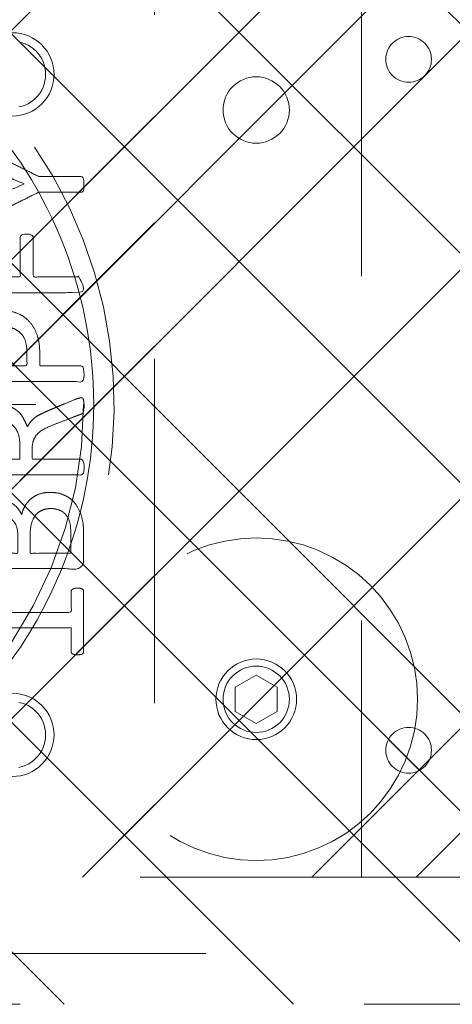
# Model space of a CAD drawing. Header units: inches. Extents: x -434 to -285, y -58 to 33.
# Tile 41 of 103: x -415.17 to -413.5, y 22.36 to 26.18. Entities that reach past the tile are written whole.
import ezdxf

# ---------------------------------------------------------------- set-up
doc = ezdxf.new("R2010")
doc.units = ezdxf.units.IN
doc.header["$LTSCALE"] = 32
doc.header["$MEASUREMENT"] = 0
doc.header["$PDMODE"] = 1
doc.header["$PDSIZE"] = -2
doc.linetypes.add('Dash Style-1', pattern=[0.083328, 0.041656, -0.041672])
for name, color, linetype, lineweight in [('Black', 7, 'Continuous', 18), ('DashLine', 7, 'Dash Style-1', 13), ('DashLineFill', 7, 'Dash Style-1', 13), ('Drawing', 7, 'Continuous', 18), ('Metal-Black', 7, 'Continuous', 18), ('Metal-DeskStructure', 7, 'Continuous', 13), ('None', 7, 'Continuous', 18), ('Plastic-BracketCover', 7, 'Continuous', 13), ('SolidLine', 7, 'Continuous', 15), ('Wood_1-H', 7, 'Continuous', 13)]:
    doc.layers.add(name, color=color, linetype=linetype, lineweight=lineweight)
pattern_1 = [(45, (0, 0), (-1.613, 1.9357), []), (45, (-1.0608, 1.0608), (-0.472346, 0.41676), [])]

# ---------------------------------------------------------------- blocks, each defined once
blk = doc.blocks.new('1BP8DW-Leveler (2D)')
at = {"layer": 'DashLine', "flags": 128}
for points in [[(0.625, 0), (0.622, -0.0613), (0.613, -0.1219), (0.5981, -0.1814), (0.5774, -0.2392), (0.5512, -0.2946), (0.5197, -0.3472), (0.4831, -0.3965), (0.4419, -0.4419), (0.3965, -0.4831), (0.3472, -0.5197), (0.2946, -0.5512), (0.2392, -0.5774), (0.1814, -0.5981), (0.1219, -0.613), (0.0613, -0.622), (0, -0.625), (-0.0613, -0.622), (-0.1219, -0.613), (-0.1814, -0.5981), (-0.2392, -0.5774), (-0.2946, -0.5512), (-0.3472, -0.5197), (-0.3965, -0.4831), (-0.4419, -0.4419), (-0.4831, -0.3965), (-0.5197, -0.3472), (-0.5512, -0.2946), (-0.5774, -0.2392), (-0.5981, -0.1814), (-0.613, -0.1219), (-0.622, -0.0613), (-0.625, 0), (-0.622, 0.0613), (-0.613, 0.1219), (-0.5981, 0.1814), (-0.5774, 0.2392), (-0.5512, 0.2946), (-0.5197, 0.3472), (-0.4831, 0.3965), (-0.4419, 0.4419), (-0.3965, 0.4831), (-0.3472, 0.5197), (-0.2946, 0.5512), (-0.2392, 0.5774), (-0.1814, 0.5981), (-0.1219, 0.613), (-0.0613, 0.622), (0, 0.625), (0.0613, 0.622), (0.1219, 0.613), (0.1814, 0.5981), (0.2392, 0.5774), (0.2946, 0.5512), (0.3472, 0.5197), (0.3965, 0.4831), (0.4419, 0.4419), (0.4831, 0.3965), (0.5197, 0.3472), (0.5512, 0.2946), (0.5774, 0.2392), (0.5981, 0.1814), (0.613, 0.1219), (0.622, 0.0613)], [(0, 0.1562), (0.0153, 0.1555), (0.0305, 0.1532), (0.0454, 0.1495), (0.0598, 0.1444), (0.0737, 0.1378), (0.0868, 0.1299), (0.0991, 0.1208), (0.1105, 0.1105), (0.1208, 0.0991), (0.1299, 0.0868), (0.1378, 0.0737), (0.1444, 0.0598), (0.1495, 0.0454), (0.1532, 0.0305), (0.1555, 0.0153), (0.1562, 0), (0.1555, -0.0153), (0.1532, -0.0305), (0.1495, -0.0454), (0.1444, -0.0598), (0.1378, -0.0737), (0.1299, -0.0868), (0.1208, -0.0991), (0.1105, -0.1105), (0.0991, -0.1208), (0.0868, -0.1299), (0.0737, -0.1378), (0.0598, -0.1444), (0.0454, -0.1495), (0.0305, -0.1532), (0.0153, -0.1555), (0, -0.1562), (-0.0153, -0.1555), (-0.0305, -0.1532), (-0.0454, -0.1495), (-0.0598, -0.1444), (-0.0737, -0.1378), (-0.0868, -0.1299), (-0.0991, -0.1208), (-0.1105, -0.1105), (-0.1208, -0.0991), (-0.1299, -0.0868), (-0.1378, -0.0737), (-0.1444, -0.0598), (-0.1495, -0.0454), (-0.1532, -0.0305), (-0.1555, -0.0153), (-0.1562, 0), (-0.1555, 0.0153), (-0.1532, 0.0305), (-0.1495, 0.0454), (-0.1444, 0.0598), (-0.1378, 0.0737), (-0.1299, 0.0868), (-0.1208, 0.0991), (-0.1105, 0.1105), (-0.0991, 0.1208), (-0.0868, 0.1299), (-0.0737, 0.1378), (-0.0598, 0.1444), (-0.0454, 0.1495), (-0.0305, 0.1532), (-0.0153, 0.1555)], [(0, 0.0937), (-0.0812, 0.0469), (-0.0812, -0.0469), (0, -0.0938), (0.0812, -0.0469), (0.0812, 0.0469)]]:
    blk.add_lwpolyline(points, close=True, dxfattribs=at)
blk = doc.blocks.new('1BRPFX-Ped_Plate (2D)')
at = {"layer": 'DashLineFill', "linetype": 'Continuous', "lineweight": 13}
h = blk.add_hatch(dxfattribs=at)
h.set_pattern_fill('Steel', color=253, style=0, pattern_type=2)
h.set_pattern_definition(pattern_1)
edge = h.paths.add_edge_path()
edge.add_arc((-4.1457, 1.7047), 0.126, 90, 180, ccw=False)
edge.add_line((-4.1457, 1.8307), (4.1457, 1.8307))
edge.add_arc((4.1457, 1.7047), 0.126, 0, 90, ccw=False)
edge.add_line((4.2717, 1.7047), (4.2717, -1.7047))
edge.add_arc((4.1457, -1.7047), 0.126, 270, 360, ccw=False)
edge.add_line((4.1457, -1.8307), (-4.1457, -1.8307))
edge.add_arc((-4.1457, -1.7047), 0.126, 180, 270, ccw=False)
edge.add_line((-4.2717, -1.7047), (-4.2717, 1.7047))
at = {"layer": 'DashLine'}
blk.add_line((2.6323, 1.8307), (2.6323, -1.8307), dxfattribs=at)
at = {"layer": 'DashLineFill', "flags": 128}
blk.add_lwpolyline([(-4.2717, 1.7047, -0.414214), (-4.1457, 1.8307), (4.1457, 1.8307, -0.414214), (4.2717, 1.7047), (4.2717, -1.7047, -0.414214), (4.1457, -1.8307), (-4.1457, -1.8307, -0.414214), (-4.2717, -1.7047)], format="xyb", close=True, dxfattribs=at)
at = {"layer": 'SolidLine', "flags": 128}
for points in [[(1.3046, 1.4056), (1.3168, 1.4025), (1.3287, 1.3982), (1.3401, 1.3929), (1.3509, 1.3864), (1.361, 1.3789), (1.3704, 1.3704), (1.3789, 1.361), (1.3864, 1.3509), (1.3929, 1.3401), (1.3982, 1.3287), (1.4025, 1.3168), (1.4056, 1.3046), (1.4074, 1.2921), (1.408, 1.2795), (1.4074, 1.2669), (1.4056, 1.2545), (1.4025, 1.2422), (1.3982, 1.2304), (1.3929, 1.219), (1.3864, 1.2081), (1.3789, 1.198), (1.3704, 1.1887), (1.361, 1.1802), (1.3509, 1.1727), (1.3401, 1.1662), (1.3287, 1.1608), (1.3168, 1.1566), (1.3046, 1.1535)], [(1.3046, -1.1535), (1.3168, -1.1566), (1.3287, -1.1608), (1.3401, -1.1662), (1.3509, -1.1727), (1.361, -1.1802), (1.3704, -1.1887), (1.3789, -1.198), (1.3864, -1.2081), (1.3929, -1.219), (1.3982, -1.2304), (1.4025, -1.2422), (1.4056, -1.2545), (1.4074, -1.2669), (1.408, -1.2795), (1.4074, -1.2921), (1.4056, -1.3046), (1.4025, -1.3168), (1.3982, -1.3287), (1.3929, -1.3401), (1.3864, -1.3509), (1.3789, -1.361), (1.3704, -1.3704), (1.361, -1.3789), (1.3509, -1.3864), (1.3401, -1.3929), (1.3287, -1.3982), (1.3168, -1.4025), (1.3046, -1.4056)]]:
    blk.add_lwpolyline(points, dxfattribs=at)
for points in [[(2.2244, 1.2703), (2.237, 1.2697), (2.2495, 1.2678), (2.2617, 1.2647), (2.2736, 1.2605), (2.285, 1.2551), (2.2958, 1.2486), (2.306, 1.2411), (2.3153, 1.2326), (2.3238, 1.2233), (2.3313, 1.2131), (2.3378, 1.2023), (2.3432, 1.1909), (2.3474, 1.179), (2.3505, 1.1668), (2.3523, 1.1543), (2.353, 1.1417), (2.3523, 1.1291), (2.3505, 1.1167), (2.3474, 1.1044), (2.3432, 1.0925), (2.3378, 1.0811), (2.3313, 1.0703), (2.3238, 1.0602), (2.3153, 1.0508), (2.306, 1.0424), (2.2958, 1.0349), (2.285, 1.0284), (2.2736, 1.023), (2.2617, 1.0187), (2.2495, 1.0157), (2.237, 1.0138), (2.2244, 1.0132), (2.2118, 1.0138), (2.1993, 1.0157), (2.1871, 1.0187), (2.1752, 1.023), (2.1638, 1.0284), (2.153, 1.0349), (2.1429, 1.0424), (2.1335, 1.0508), (2.125, 1.0602), (2.1175, 1.0703), (2.111, 1.0811), (2.1057, 1.0925), (2.1014, 1.1044), (2.0983, 1.1167), (2.0965, 1.1291), (2.0959, 1.1417), (2.0965, 1.1543), (2.0983, 1.1668), (2.1014, 1.179), (2.1057, 1.1909), (2.111, 1.2023), (2.1175, 1.2131), (2.125, 1.2233), (2.1335, 1.2326), (2.1429, 1.2411), (2.153, 1.2486), (2.1638, 1.2551), (2.1752, 1.2605), (2.1871, 1.2647), (2.1993, 1.2678), (2.2118, 1.2697)], [(2.2244, -1.0132), (2.237, -1.0138), (2.2495, -1.0157), (2.2617, -1.0187), (2.2736, -1.023), (2.285, -1.0284), (2.2958, -1.0349), (2.306, -1.0424), (2.3153, -1.0508), (2.3238, -1.0602), (2.3313, -1.0703), (2.3378, -1.0811), (2.3432, -1.0925), (2.3474, -1.1044), (2.3505, -1.1167), (2.3523, -1.1291), (2.353, -1.1417), (2.3523, -1.1543), (2.3505, -1.1668), (2.3474, -1.179), (2.3432, -1.1909), (2.3378, -1.2023), (2.3313, -1.2131), (2.3238, -1.2233), (2.3153, -1.2326), (2.306, -1.2411), (2.2958, -1.2486), (2.285, -1.2551), (2.2736, -1.2605), (2.2617, -1.2647), (2.2495, -1.2678), (2.237, -1.2697), (2.2244, -1.2703), (2.2118, -1.2697), (2.1993, -1.2678), (2.1871, -1.2647), (2.1752, -1.2605), (2.1638, -1.2551), (2.153, -1.2486), (2.1429, -1.2411), (2.1335, -1.2326), (2.125, -1.2233), (2.1175, -1.2131), (2.111, -1.2023), (2.1057, -1.1909), (2.1014, -1.179), (2.0983, -1.1668), (2.0965, -1.1543), (2.0959, -1.1417), (2.0965, -1.1291), (2.0983, -1.1167), (2.1014, -1.1044), (2.1057, -1.0925), (2.111, -1.0811), (2.1175, -1.0703), (2.125, -1.0602), (2.1335, -1.0508), (2.1429, -1.0424), (2.153, -1.0349), (2.1638, -1.0284), (2.1752, -1.023), (2.1871, -1.0187), (2.1993, -1.0157), (2.2118, -1.0138)]]:
    blk.add_lwpolyline(points, close=True, dxfattribs=at)
at = {"layer": 'Metal-Black', "color": 7}
blk.add_blockref('1BP8DW-Leveler (2D)', (2.2244, -1.1417), dxfattribs=at)
blk = doc.blocks.new('Group-1')
at = {"layer": 'Plastic-BracketCover', "color": 7}
for points, knots in [([(1.3816, 0.8841), (1.4638, 0.8841), (1.5496, 0.8841), (1.5533, 0.8804), (1.5551, 0.8731), (1.557, 0.862), (1.557, 0.8454), (1.5551, 0.8343), (1.5533, 0.8269), (1.5496, 0.8232), (1.4638, 0.8232), (1.3816, 0.8232), (1.2552, 0.7605), (1.1288, 0.6977), (1.1196, 0.694), (1.1122, 0.6922), (1.1067, 0.6959), (1.1048, 0.7107), (1.1048, 0.7328), (1.1067, 0.7457), (1.1085, 0.7531), (1.114, 0.7568), (1.1177, 0.7586), (1.1814, 0.7891), (1.2451, 0.8195), (1.2635, 0.8288), (1.3041, 0.8454), (1.3244, 0.8546), (1.3244, 0.8555), (1.3244, 0.8564), (1.2838, 0.8712), (1.2469, 0.8897), (1.1823, 0.9201), (1.1177, 0.9506), (1.114, 0.9524), (1.1085, 0.9561), (1.1067, 0.9635), (1.1048, 0.9746), (1.1048, 0.9967), (1.1076, 1.0161), (1.1214, 1.0133), (1.1288, 1.0096), (1.2552, 0.9469), (1.3816, 0.8841)], [0, 0, 0, 0.052467, 0.054825, 0.057183, 0.059541, 0.0619, 0.064847, 0.067795, 0.070742, 0.07369, 0.139274, 0.139274, 0.25198, 0.25198, 0.259917, 0.267854, 0.275791, 0.283727, 0.291664, 0.299601, 0.307538, 0.315474, 0.315474, 0.451211, 0.451211, 0.490894, 0.530578, 0.530578, 0.53222, 0.53222, 0.609102, 0.609102, 0.742141, 0.742141, 0.749829, 0.757517, 0.765205, 0.772893, 0.783657, 0.805184, 0.815947, 0.815947, 1, 1, 1]), ([(1.1325, 0.6701), (1.1399, 0.6701), (1.1491, 0.6682), (1.1546, 0.6646), (1.1583, 0.6609), (1.1583, 0.576), (1.1583, 0.4948), (1.234, 0.4948), (1.3097, 0.4948), (1.3097, 0.5723), (1.3097, 0.6516), (1.3134, 0.6553), (1.3189, 0.659), (1.3281, 0.6609), (1.341, 0.6609), (1.3503, 0.659), (1.3558, 0.6553), (1.3595, 0.6516), (1.3595, 0.5723), (1.3595, 0.4948), (1.4527, 0.4948), (1.5477, 0.4948), (1.5533, 0.4911), (1.5551, 0.4837), (1.557, 0.4726), (1.557, 0.456), (1.5551, 0.4449), (1.5533, 0.4376), (1.5477, 0.4339), (1.3383, 0.4339), (1.1177, 0.4339), (1.1067, 0.4486), (1.1067, 0.5566), (1.1067, 0.6609), (1.1104, 0.6646), (1.1159, 0.6682), (1.127, 0.6701), (1.1325, 0.6701)], [0, 0, 0, 0.005582, 0.011164, 0.016746, 0.022328, 0.14513, 0.14513, 0.259559, 0.259559, 0.376779, 0.37957, 0.382361, 0.385152, 0.387943, 0.390037, 0.39213, 0.394223, 0.396316, 0.484232, 0.484232, 0.589939, 0.592032, 0.594126, 0.596219, 0.598312, 0.599987, 0.601661, 0.603336, 0.605011, 0.7934, 0.805122, 0.816844, 0.976556, 0.982417, 0.988278, 0.994139, 1, 1, 1]), ([(1.2377, 0.3644), (1.2728, 0.3644), (1.3263, 0.3423), (1.3632, 0.3017), (1.3853, 0.2426), (1.3853, 0.1753), (1.3853, 0.1504), (1.4656, 0.1504), (1.5496, 0.1504), (1.5533, 0.1467), (1.5551, 0.1393), (1.557, 0.1282), (1.557, 0.1116), (1.5551, 0.1005), (1.5533, 0.0932), (1.5496, 0.0895), (1.3392, 0.0895), (1.1196, 0.0895), (1.1067, 0.1042), (1.1067, 0.1614), (1.1067, 0.2242), (1.1104, 0.25), (1.1177, 0.2869), (1.1399, 0.3238), (1.1713, 0.3515), (1.2137, 0.3644), (1.2377, 0.3644)], [0, 0, 0, 0.066268, 0.132535, 0.198803, 0.26507, 0.303966, 0.303966, 0.429297, 0.43506, 0.440822, 0.446584, 0.452347, 0.456957, 0.461567, 0.466177, 0.470786, 0.728938, 0.745073, 0.761208, 0.845107, 0.870922, 0.896738, 0.922553, 0.948369, 0.974184, 1, 1, 1]), ([(1.2432, 0.3017), (1.2155, 0.3017), (1.1786, 0.2814), (1.162, 0.2519), (1.1565, 0.2205), (1.1565, 0.1771), (1.1565, 0.1504), (1.246, 0.1504), (1.3355, 0.1504), (1.3355, 0.1771), (1.3355, 0.2297), (1.3226, 0.2666), (1.2968, 0.2906), (1.2635, 0.3017), (1.2432, 0.3017)], [0, 0, 0, 0.053098, 0.106195, 0.159293, 0.212391, 0.297937, 0.297937, 0.584068, 0.584068, 0.669615, 0.752211, 0.834807, 0.917404, 1, 1, 1]), ([(1.5459, 0.0265), (1.5496, 0.0265), (1.5533, 0.0246), (1.5551, 0.0172), (1.557, 0.0043), (1.557, -0.0141), (1.5551, -0.0252), (1.5533, -0.0326), (1.5477, -0.0363), (1.5422, -0.0381), (1.4896, -0.0584), (1.437, -0.0787), (1.4186, -0.0861), (1.389, -0.1009), (1.3669, -0.123), (1.3558, -0.1526), (1.3558, -0.1922), (1.3558, -0.2116), (1.4508, -0.2116), (1.5496, -0.2116), (1.5533, -0.2153), (1.5551, -0.2227), (1.557, -0.2338), (1.557, -0.2504), (1.5551, -0.2614), (1.5533, -0.2688), (1.5496, -0.2725), (1.3383, -0.2725), (1.1177, -0.2725), (1.1067, -0.2578), (1.1067, -0.2024), (1.1067, -0.1378), (1.1085, -0.1156), (1.1104, -0.1064), (1.114, -0.0806), (1.1343, -0.04), (1.1639, -0.0141), (1.2026, 0.0006), (1.2469, 0.0006), (1.2838, -0.0123), (1.3115, -0.0344), (1.33, -0.0677), (1.3374, -0.0861), (1.3429, -0.075), (1.3577, -0.0566), (1.378, -0.0418), (1.4056, -0.0289), (1.4222, -0.0215), (1.4711, -0.0012), (1.5201, 0.0191), (1.533, 0.0246), (1.544, 0.0265), (1.5459, 0.0265)], [0, 0, 0, 0.004018, 0.008035, 0.012053, 0.01607, 0.020088, 0.024105, 0.028123, 0.03214, 0.03214, 0.070951, 0.070951, 0.084634, 0.098317, 0.112001, 0.125684, 0.138745, 0.138745, 0.202807, 0.205295, 0.207782, 0.21027, 0.212758, 0.214748, 0.216739, 0.218729, 0.220719, 0.332671, 0.339637, 0.346603, 0.391882, 0.407555, 0.423229, 0.423229, 0.466696, 0.510164, 0.553631, 0.597099, 0.640566, 0.684033, 0.727501, 0.770968, 0.770968, 0.798042, 0.825115, 0.852188, 0.879262, 0.879262, 0.958132, 0.958132, 0.979066, 1, 1, 1]), ([(1.2322, -0.0621), (1.2045, -0.0621), (1.1694, -0.0861), (1.1602, -0.1138), (1.1583, -0.123), (1.1565, -0.1452), (1.1565, -0.1867), (1.1565, -0.2116), (1.2322, -0.2116), (1.3078, -0.2116), (1.3078, -0.183), (1.3078, -0.1304), (1.2968, -0.0972), (1.2746, -0.0732), (1.2469, -0.0621), (1.2322, -0.0621)], [0, 0, 0, 0.142515, 0.285031, 0.285031, 0.330993, 0.376955, 0.445899, 0.445899, 0.655281, 0.655281, 0.734439, 0.800829, 0.867219, 0.93361, 1, 1, 1]), ([(1.4259, -0.3399), (1.4481, -0.3399), (1.4831, -0.3509), (1.5127, -0.3694), (1.533, -0.3971), (1.5551, -0.4469), (1.5551, -0.5539), (1.5551, -0.6204), (1.544, -0.6351), (1.3309, -0.6351), (1.1177, -0.6351), (1.1067, -0.6204), (1.1067, -0.5622), (1.1067, -0.4709), (1.1233, -0.4192), (1.151, -0.386), (1.1934, -0.3676), (1.2359, -0.3676), (1.2654, -0.3749), (1.2894, -0.3897), (1.3097, -0.4137), (1.3152, -0.4266), (1.3189, -0.4082), (1.3374, -0.3768), (1.365, -0.3528), (1.4038, -0.3399), (1.4259, -0.3399)], [0, 0, 0, 0.031455, 0.06291, 0.094366, 0.125821, 0.188731, 0.266159, 0.275837, 0.285516, 0.435531, 0.44521, 0.454888, 0.521427, 0.574659, 0.627891, 0.681123, 0.734355, 0.762747, 0.791139, 0.819531, 0.847924, 0.847924, 0.885943, 0.923962, 0.961981, 1, 1, 1]), ([(1.4296, -0.4026), (1.4093, -0.4026), (1.3798, -0.4155), (1.3595, -0.4395), (1.3484, -0.4764), (1.3484, -0.5401), (1.3484, -0.5761), (1.4269, -0.5761), (1.5053, -0.5761), (1.5053, -0.5327), (1.5053, -0.4488), (1.4776, -0.4155), (1.4481, -0.4026), (1.4296, -0.4026)], [0, 0, 0, 0.079156, 0.158312, 0.237468, 0.316624, 0.419526, 0.419526, 0.643799, 0.643799, 0.767809, 0.883905, 0.941952, 1, 1, 1]), ([(1.2266, -0.4285), (1.21, -0.4285), (1.1842, -0.4377), (1.1657, -0.458), (1.1565, -0.4894), (1.1565, -0.5447), (1.1565, -0.5761), (1.2285, -0.5761), (1.3004, -0.5761), (1.3004, -0.5419), (1.3004, -0.4857), (1.2894, -0.4561), (1.2691, -0.4377), (1.2414, -0.4285), (1.2266, -0.4285)], [0, 0, 0, 0.074499, 0.148998, 0.223496, 0.297995, 0.395417, 0.395417, 0.61891, 0.61891, 0.724928, 0.793696, 0.862464, 0.931232, 1, 1, 1]), ([(1.5311, -0.711), (1.5385, -0.711), (1.5523, -0.7137), (1.5551, -0.7221), (1.5551, -0.8411), (1.5551, -0.9601), (1.5533, -0.9638), (1.5477, -0.9675), (1.5385, -0.9693), (1.5256, -0.9693), (1.5164, -0.9675), (1.5108, -0.9657), (1.5071, -0.9601), (1.5071, -0.9112), (1.5071, -0.8642), (1.3374, -0.8642), (1.1676, -0.8642), (1.1934, -0.9075), (1.2192, -0.9509), (1.2211, -0.9564), (1.2229, -0.9657), (1.2192, -0.9693), (1.2082, -0.9712), (1.1957, -0.9712), (1.186, -0.9712), (1.1805, -0.9693), (1.1768, -0.9657), (1.175, -0.962), (1.1417, -0.9103), (1.1085, -0.8586), (1.1067, -0.8568), (1.1067, -0.8531), (1.1048, -0.8475), (1.1048, -0.8305), (1.1048, -0.8125), (1.1085, -0.8069), (1.1122, -0.8051), (1.3106, -0.8051), (1.5071, -0.8051), (1.5071, -0.7645), (1.5071, -0.7202), (1.5108, -0.7165), (1.5164, -0.7128), (1.5256, -0.711), (1.5311, -0.711)], [0, 0, 0, 0.00261, 0.007831, 0.010441, 0.176195, 0.178805, 0.181415, 0.184026, 0.186636, 0.188594, 0.190551, 0.192509, 0.194467, 0.244389, 0.244389, 0.424498, 0.424498, 0.47805, 0.47805, 0.484241, 0.490432, 0.496622, 0.502813, 0.507071, 0.510941, 0.514811, 0.518682, 0.518682, 0.576295, 0.576295, 0.578743, 0.58119, 0.583638, 0.590247, 0.593184, 0.596122, 0.599059, 0.911881, 0.911881, 0.976501, 0.982376, 0.988251, 0.994125, 1, 1, 1])]:
    blk.add_open_spline(points, degree=2, knots=knots, dxfattribs=at)
blk = doc.blocks.new('1BRPFY-Leg_Plate (2D)')
at = {"layer": 'DashLineFill', "linetype": 'Continuous', "lineweight": 13}
h = blk.add_hatch(dxfattribs=at)
h.set_pattern_fill('Steel', color=253, style=0, pattern_type=2)
h.set_pattern_definition(pattern_1)
edge = h.paths.add_edge_path()
edge.add_arc((-1.7047, 1.7047), 0.126, 90, 180, ccw=False)
edge.add_line((-1.7047, 1.8307), (1.7047, 1.8307))
edge.add_arc((1.7047, 1.7047), 0.126, 0, 90, ccw=False)
edge.add_line((1.8307, 1.7047), (1.8307, -1.7047))
edge.add_arc((1.7047, -1.7047), 0.126, -90, 0, ccw=False)
edge.add_line((1.7047, -1.8307), (-1.7047, -1.8307))
edge.add_arc((-1.7047, -1.7047), 0.126, 180, 270, ccw=False)
edge.add_line((-1.8307, -1.7047), (-1.8307, 1.7047))
at = {"layer": 'DashLineFill', "flags": 128}
blk.add_lwpolyline([(-1.8307, 1.7047, -0.414214), (-1.7047, 1.8307), (1.7047, 1.8307, -0.414214), (1.8307, 1.7047), (1.8307, -1.7047, -0.414214), (1.7047, -1.8307), (-1.7047, -1.8307, -0.414214), (-1.8307, -1.7047)], format="xyb", close=True, dxfattribs=at)
at = {"layer": 'SolidLine', "flags": 128}
for points in [[(-1.2795, 1.4409), (-1.2637, 1.4402), (-1.248, 1.4378), (-1.2327, 1.434), (-1.2178, 1.4287), (-1.2034, 1.4219), (-1.1898, 1.4137), (-1.1771, 1.4043), (-1.1654, 1.3937), (-1.1548, 1.3819), (-1.1453, 1.3692), (-1.1372, 1.3556), (-1.1304, 1.3413), (-1.1251, 1.3264), (-1.1212, 1.311), (-1.1189, 1.2953), (-1.1181, 1.2795), (-1.1189, 1.2637), (-1.1212, 1.248), (-1.1251, 1.2327), (-1.1304, 1.2178), (-1.1372, 1.2034), (-1.1453, 1.1898), (-1.1548, 1.1771), (-1.1654, 1.1654), (-1.1771, 1.1548), (-1.1898, 1.1453), (-1.2034, 1.1372), (-1.2178, 1.1304), (-1.2327, 1.1251), (-1.248, 1.1212), (-1.2637, 1.1189), (-1.2795, 1.1181), (-1.2953, 1.1189), (-1.311, 1.1212), (-1.3264, 1.1251), (-1.3413, 1.1304), (-1.3556, 1.1372), (-1.3692, 1.1453), (-1.3819, 1.1548), (-1.3937, 1.1654), (-1.4043, 1.1771), (-1.4137, 1.1898), (-1.4219, 1.2034), (-1.4287, 1.2178), (-1.434, 1.2327), (-1.4378, 1.248), (-1.4402, 1.2637), (-1.4409, 1.2795), (-1.4402, 1.2953), (-1.4378, 1.311), (-1.434, 1.3264), (-1.4287, 1.3413), (-1.4219, 1.3556), (-1.4137, 1.3692), (-1.4043, 1.3819), (-1.3937, 1.3937), (-1.3819, 1.4043), (-1.3692, 1.4137), (-1.3556, 1.4219), (-1.3413, 1.4287), (-1.3264, 1.434), (-1.311, 1.4378), (-1.2953, 1.4402)], [(1.2795, 1.4409), (1.2953, 1.4402), (1.311, 1.4378), (1.3264, 1.434), (1.3413, 1.4287), (1.3556, 1.4219), (1.3692, 1.4137), (1.3819, 1.4043), (1.3937, 1.3937), (1.4043, 1.3819), (1.4137, 1.3692), (1.4219, 1.3556), (1.4287, 1.3413), (1.434, 1.3264), (1.4378, 1.311), (1.4402, 1.2953), (1.4409, 1.2795), (1.4402, 1.2637), (1.4378, 1.248), (1.434, 1.2327), (1.4287, 1.2178), (1.4219, 1.2034), (1.4137, 1.1898), (1.4043, 1.1771), (1.3937, 1.1654), (1.3819, 1.1548), (1.3692, 1.1453), (1.3556, 1.1372), (1.3413, 1.1304), (1.3264, 1.1251), (1.311, 1.1212), (1.2953, 1.1189), (1.2795, 1.1181), (1.2637, 1.1189), (1.248, 1.1212), (1.2327, 1.1251), (1.2178, 1.1304), (1.2034, 1.1372), (1.1898, 1.1453), (1.1771, 1.1548), (1.1654, 1.1654), (1.1548, 1.1771), (1.1453, 1.1898), (1.1372, 1.2034), (1.1304, 1.2178), (1.1251, 1.2327), (1.1212, 1.248), (1.1189, 1.2637), (1.1181, 1.2795), (1.1189, 1.2953), (1.1212, 1.311), (1.1251, 1.3264), (1.1304, 1.3413), (1.1372, 1.3556), (1.1453, 1.3692), (1.1548, 1.3819), (1.1654, 1.3937), (1.1771, 1.4043), (1.1898, 1.4137), (1.2034, 1.4219), (1.2178, 1.4287), (1.2327, 1.434), (1.248, 1.4378), (1.2637, 1.4402)], [(-0.7087, 0.9154), (-0.6884, 0.9144), (-0.6683, 0.9114), (-0.6487, 0.9065), (-0.6296, 0.8996), (-0.6112, 0.8909), (-0.5938, 0.8805), (-0.5775, 0.8684), (-0.5625, 0.8548), (-0.5489, 0.8398), (-0.5368, 0.8235), (-0.5264, 0.8061), (-0.5177, 0.7878), (-0.5109, 0.7687), (-0.5059, 0.749), (-0.503, 0.7289), (-0.502, 0.7087), (-0.503, 0.6884), (-0.5059, 0.6683), (-0.5109, 0.6487), (-0.5177, 0.6296), (-0.5264, 0.6112), (-0.5368, 0.5938), (-0.5489, 0.5775), (-0.5625, 0.5625), (-0.5775, 0.5489), (-0.5938, 0.5368), (-0.6112, 0.5264), (-0.6296, 0.5177), (-0.6487, 0.5109), (-0.6683, 0.5059), (-0.6884, 0.503), (-0.7087, 0.502), (-0.7289, 0.503), (-0.749, 0.5059), (-0.7687, 0.5109), (-0.7878, 0.5177), (-0.8061, 0.5264), (-0.8235, 0.5368), (-0.8398, 0.5489), (-0.8548, 0.5625), (-0.8684, 0.5775), (-0.8805, 0.5938), (-0.8909, 0.6112), (-0.8996, 0.6296), (-0.9065, 0.6487), (-0.9114, 0.6683), (-0.9144, 0.6884), (-0.9154, 0.7087), (-0.9144, 0.7289), (-0.9114, 0.749), (-0.9065, 0.7687), (-0.8996, 0.7878), (-0.8909, 0.8061), (-0.8805, 0.8235), (-0.8684, 0.8398), (-0.8548, 0.8548), (-0.8398, 0.8684), (-0.8235, 0.8805), (-0.8061, 0.8909), (-0.7878, 0.8996), (-0.7687, 0.9065), (-0.749, 0.9114), (-0.7289, 0.9144)], [(0.7087, 0.9154), (0.7289, 0.9144), (0.749, 0.9114), (0.7687, 0.9065), (0.7878, 0.8996), (0.8061, 0.8909), (0.8235, 0.8805), (0.8398, 0.8684), (0.8548, 0.8548), (0.8684, 0.8398), (0.8805, 0.8235), (0.8909, 0.8061), (0.8996, 0.7878), (0.9065, 0.7687), (0.9114, 0.749), (0.9144, 0.7289), (0.9154, 0.7087), (0.9144, 0.6884), (0.9114, 0.6683), (0.9065, 0.6487), (0.8996, 0.6296), (0.8909, 0.6112), (0.8805, 0.5938), (0.8684, 0.5775), (0.8548, 0.5625), (0.8398, 0.5489), (0.8235, 0.5368), (0.8061, 0.5264), (0.7878, 0.5177), (0.7687, 0.5109), (0.749, 0.5059), (0.7289, 0.503), (0.7087, 0.502), (0.6884, 0.503), (0.6683, 0.5059), (0.6487, 0.5109), (0.6296, 0.5177), (0.6112, 0.5264), (0.5938, 0.5368), (0.5775, 0.5489), (0.5625, 0.5625), (0.5489, 0.5775), (0.5368, 0.5938), (0.5264, 0.6112), (0.5177, 0.6296), (0.5109, 0.6487), (0.5059, 0.6683), (0.503, 0.6884), (0.502, 0.7087), (0.503, 0.7289), (0.5059, 0.749), (0.5109, 0.7687), (0.5177, 0.7878), (0.5264, 0.8061), (0.5368, 0.8235), (0.5489, 0.8398), (0.5625, 0.8548), (0.5775, 0.8684), (0.5938, 0.8805), (0.6112, 0.8909), (0.6296, 0.8996), (0.6487, 0.9065), (0.6683, 0.9114), (0.6884, 0.9144)], [(-0.7087, -0.502), (-0.6884, -0.503), (-0.6683, -0.5059), (-0.6487, -0.5109), (-0.6296, -0.5177), (-0.6112, -0.5264), (-0.5938, -0.5368), (-0.5775, -0.5489), (-0.5625, -0.5625), (-0.5489, -0.5775), (-0.5368, -0.5938), (-0.5264, -0.6112), (-0.5177, -0.6296), (-0.5109, -0.6487), (-0.5059, -0.6683), (-0.503, -0.6884), (-0.502, -0.7087), (-0.503, -0.7289), (-0.5059, -0.749), (-0.5109, -0.7687), (-0.5177, -0.7878), (-0.5264, -0.8061), (-0.5368, -0.8235), (-0.5489, -0.8398), (-0.5625, -0.8548), (-0.5775, -0.8684), (-0.5938, -0.8805), (-0.6112, -0.8909), (-0.6296, -0.8996), (-0.6487, -0.9065), (-0.6683, -0.9114), (-0.6884, -0.9144), (-0.7087, -0.9154), (-0.7289, -0.9144), (-0.749, -0.9114), (-0.7687, -0.9065), (-0.7878, -0.8996), (-0.8061, -0.8909), (-0.8235, -0.8805), (-0.8398, -0.8684), (-0.8548, -0.8548), (-0.8684, -0.8398), (-0.8805, -0.8235), (-0.8909, -0.8061), (-0.8996, -0.7878), (-0.9065, -0.7687), (-0.9114, -0.749), (-0.9144, -0.7289), (-0.9154, -0.7087), (-0.9144, -0.6884), (-0.9114, -0.6683), (-0.9065, -0.6487), (-0.8996, -0.6296), (-0.8909, -0.6112), (-0.8805, -0.5938), (-0.8684, -0.5775), (-0.8548, -0.5625), (-0.8398, -0.5489), (-0.8235, -0.5368), (-0.8061, -0.5264), (-0.7878, -0.5177), (-0.7687, -0.5109), (-0.749, -0.5059), (-0.7289, -0.503)], [(0.7087, -0.502), (0.7289, -0.503), (0.749, -0.5059), (0.7687, -0.5109), (0.7878, -0.5177), (0.8061, -0.5264), (0.8235, -0.5368), (0.8398, -0.5489), (0.8548, -0.5625), (0.8684, -0.5775), (0.8805, -0.5938), (0.8909, -0.6112), (0.8996, -0.6296), (0.9065, -0.6487), (0.9114, -0.6683), (0.9144, -0.6884), (0.9154, -0.7087), (0.9144, -0.7289), (0.9114, -0.749), (0.9065, -0.7687), (0.8996, -0.7878), (0.8909, -0.8061), (0.8805, -0.8235), (0.8684, -0.8398), (0.8548, -0.8548), (0.8398, -0.8684), (0.8235, -0.8805), (0.8061, -0.8909), (0.7878, -0.8996), (0.7687, -0.9065), (0.749, -0.9114), (0.7289, -0.9144), (0.7087, -0.9154), (0.6884, -0.9144), (0.6683, -0.9114), (0.6487, -0.9065), (0.6296, -0.8996), (0.6112, -0.8909), (0.5938, -0.8805), (0.5775, -0.8684), (0.5625, -0.8548), (0.5489, -0.8398), (0.5368, -0.8235), (0.5264, -0.8061), (0.5177, -0.7878), (0.5109, -0.7687), (0.5059, -0.749), (0.503, -0.7289), (0.502, -0.7087), (0.503, -0.6884), (0.5059, -0.6683), (0.5109, -0.6487), (0.5177, -0.6296), (0.5264, -0.6112), (0.5368, -0.5938), (0.5489, -0.5775), (0.5625, -0.5625), (0.5775, -0.5489), (0.5938, -0.5368), (0.6112, -0.5264), (0.6296, -0.5177), (0.6487, -0.5109), (0.6683, -0.5059), (0.6884, -0.503)], [(-1.2795, -1.1181), (-1.2637, -1.1189), (-1.248, -1.1212), (-1.2327, -1.1251), (-1.2178, -1.1304), (-1.2034, -1.1372), (-1.1898, -1.1453), (-1.1771, -1.1548), (-1.1654, -1.1654), (-1.1548, -1.1771), (-1.1453, -1.1898), (-1.1372, -1.2034), (-1.1304, -1.2178), (-1.1251, -1.2327), (-1.1212, -1.248), (-1.1189, -1.2637), (-1.1181, -1.2795), (-1.1189, -1.2953), (-1.1212, -1.311), (-1.1251, -1.3264), (-1.1304, -1.3413), (-1.1372, -1.3556), (-1.1453, -1.3692), (-1.1548, -1.3819), (-1.1654, -1.3937), (-1.1771, -1.4043), (-1.1898, -1.4137), (-1.2034, -1.4219), (-1.2178, -1.4287), (-1.2327, -1.434), (-1.248, -1.4378), (-1.2637, -1.4402), (-1.2795, -1.4409), (-1.2953, -1.4402), (-1.311, -1.4378), (-1.3264, -1.434), (-1.3413, -1.4287), (-1.3556, -1.4219), (-1.3692, -1.4137), (-1.3819, -1.4043), (-1.3937, -1.3937), (-1.4043, -1.3819), (-1.4137, -1.3692), (-1.4219, -1.3556), (-1.4287, -1.3413), (-1.434, -1.3264), (-1.4378, -1.311), (-1.4402, -1.2953), (-1.4409, -1.2795), (-1.4402, -1.2637), (-1.4378, -1.248), (-1.434, -1.2327), (-1.4287, -1.2178), (-1.4219, -1.2034), (-1.4137, -1.1898), (-1.4043, -1.1771), (-1.3937, -1.1654), (-1.3819, -1.1548), (-1.3692, -1.1453), (-1.3556, -1.1372), (-1.3413, -1.1304), (-1.3264, -1.1251), (-1.311, -1.1212), (-1.2953, -1.1189)], [(1.2795, -1.1181), (1.2953, -1.1189), (1.311, -1.1212), (1.3264, -1.1251), (1.3413, -1.1304), (1.3556, -1.1372), (1.3692, -1.1453), (1.3819, -1.1548), (1.3937, -1.1654), (1.4043, -1.1771), (1.4137, -1.1898), (1.4219, -1.2034), (1.4287, -1.2178), (1.434, -1.2327), (1.4378, -1.248), (1.4402, -1.2637), (1.4409, -1.2795), (1.4402, -1.2953), (1.4378, -1.311), (1.434, -1.3264), (1.4287, -1.3413), (1.4219, -1.3556), (1.4137, -1.3692), (1.4043, -1.3819), (1.3937, -1.3937), (1.3819, -1.4043), (1.3692, -1.4137), (1.3556, -1.4219), (1.3413, -1.4287), (1.3264, -1.434), (1.311, -1.4378), (1.2953, -1.4402), (1.2795, -1.4409), (1.2637, -1.4402), (1.248, -1.4378), (1.2327, -1.434), (1.2178, -1.4287), (1.2034, -1.4219), (1.1898, -1.4137), (1.1771, -1.4043), (1.1654, -1.3937), (1.1548, -1.3819), (1.1453, -1.3692), (1.1372, -1.3556), (1.1304, -1.3413), (1.1251, -1.3264), (1.1212, -1.311), (1.1189, -1.2953), (1.1181, -1.2795), (1.1189, -1.2637), (1.1212, -1.248), (1.1251, -1.2327), (1.1304, -1.2178), (1.1372, -1.2034), (1.1453, -1.1898), (1.1548, -1.1771), (1.1654, -1.1654), (1.1771, -1.1548), (1.1898, -1.1453), (1.2034, -1.1372), (1.2178, -1.1304), (1.2327, -1.1251), (1.248, -1.1212), (1.2637, -1.1189)]]:
    blk.add_lwpolyline(points, close=True, dxfattribs=at)
at = {"layer": 'SolidLine', "linetype": 'Continuous', "lineweight": 5}
blk.add_point((0, 0), dxfattribs=at)
at = {"layer": 'Plastic-BracketCover', "color": 7}
blk.add_blockref('Group-1', (0, 0), dxfattribs=at)
blk = doc.blocks.new('Group-4')
at = {"layer": 'Black', "color": 7}
for name in ['1BRPFX-Ped_Plate (2D)', '1BRPFY-Leg_Plate (2D)']:
    blk.add_blockref(name, (14.9803, -5.315), dxfattribs=at)
blk = doc.blocks.new('Group-5')
at = {"layer": 'None'}
blk.add_blockref('Group-4', (0, 0), dxfattribs=at)
blk = doc.blocks.new('SL Low Storage (2D)')
at = {"layer": 'None'}
blk.add_blockref('Group-5', (0, 0), dxfattribs=at)
at = {"layer": 'Drawing', "color": 0, "flags": 1}
for tag in ['Tag', 'Catalog', 'Option1', 'Option2', 'Option3', 'Option4', 'Option5', 'Option6', 'Option7', 'Option8', 'Option9', 'Option10', 'Option11', 'Option12', 'Custom', 'FinishGroup', 'Discount', 'Item2', 'Item3', 'Item6', 'Item8', 'Item9', 'Item10', 'Item12', 'Item13', 'Item16', 'Item18', 'Item19', 'Item20', 'Item21', 'Item22', 'Item23', 'Item24', 'Item25', 'Item1', 'Item4', 'Item5', 'Item7', 'Item11', 'Item14', 'Item15', 'Item17']:
    blk.add_attdef(tag, (-72.0013, 20.0562), '', height=0.00709, dxfattribs=at)
blk = doc.blocks.new('Group-51')
at = {"layer": 'DashLine'}
for p, q in [((-0.0002, 1.2323), (-0.0002, 1.4685)), ((-0.1183, 1.1142), (-0.3545, 1.1142)), ((0.1179, 1.1142), (0.3541, 1.1142)), ((-0.0002, 0.9961), (-0.0002, 0.7598))]:
    blk.add_line(p, q, dxfattribs=at)
at = {"layer": 'DashLine', "flags": 128}
blk.add_lwpolyline([(-0.2561, 1.1142), (-0.2549, 1.1393), (-0.2512, 1.1641), (-0.2451, 1.1885), (-0.2366, 1.2121), (-0.2259, 1.2348), (-0.213, 1.2563), (-0.198, 1.2765), (-0.1812, 1.2951), (-0.1625, 1.312), (-0.1424, 1.327), (-0.1208, 1.3399), (-0.0981, 1.3506), (-0.0745, 1.3591), (-0.0501, 1.3652), (-0.0253, 1.3688), (-0.0002, 1.3701), (0.0249, 1.3688), (0.0497, 1.3652), (0.0741, 1.3591), (0.0977, 1.3506), (0.1204, 1.3399), (0.142, 1.327), (0.1621, 1.312), (0.1808, 1.2951), (0.1976, 1.2765), (0.2126, 1.2563), (0.2255, 1.2348), (0.2362, 1.2121), (0.2447, 1.1885), (0.2508, 1.1641), (0.2545, 1.1393), (0.2557, 1.1142), (0.2545, 1.0891), (0.2508, 1.0642), (0.2447, 1.0399), (0.2362, 1.0162), (0.2255, 0.9935), (0.2126, 0.972), (0.1976, 0.9518), (0.1808, 0.9332), (0.1621, 0.9164), (0.142, 0.9014), (0.1204, 0.8885), (0.0977, 0.8777), (0.0741, 0.8693), (0.0497, 0.8632), (0.0249, 0.8595), (-0.0002, 0.8583), (-0.0253, 0.8595), (-0.0501, 0.8632), (-0.0745, 0.8693), (-0.0981, 0.8777), (-0.1208, 0.8885), (-0.1424, 0.9014), (-0.1625, 0.9164), (-0.1812, 0.9332), (-0.198, 0.9518), (-0.213, 0.972), (-0.2259, 0.9935), (-0.2366, 1.0162), (-0.2451, 1.0399), (-0.2512, 1.0642), (-0.2549, 1.0891)], close=True, dxfattribs=at)
blk = doc.blocks.new('1BRPT9-Bracket (2D)')
at = {"layer": 'DashLineFill', "linetype": 'Continuous', "lineweight": 13}
h = blk.add_hatch(dxfattribs=at)
h.set_pattern_fill('Steel', color=253, style=0, pattern_type=2)
h.set_pattern_definition(pattern_1)
edge = h.paths.add_edge_path()
edge.add_line((-2.3221, -8.7402), (-2.3221, 8.7402))
edge.add_line((-2.3221, 8.7402), (1.6779, 8.7402))
edge.add_arc((1.6779, 8.4882), 0.252, 0, 90, ccw=False)
edge.add_line((1.9299, 8.4882), (1.9299, 7.4803))
edge.add_line((1.9299, 7.4803), (2.3236, 7.4611))
edge.add_line((2.3236, 7.4611), (2.3236, -7.4803))
edge.add_line((2.3236, -7.4803), (1.9299, -7.4803))
edge.add_line((1.9299, -7.4803), (1.9299, -8.4882))
edge.add_arc((1.6779, -8.4882), 0.252, -90, 0, ccw=False)
edge.add_line((1.6779, -8.7402), (-2.3221, -8.7402))
h = blk.add_hatch(dxfattribs=at)
h.set_pattern_fill('Steel', color=253, style=0, pattern_type=2)
h.set_pattern_definition(pattern_1)
h.paths.add_polyline_path([(-1.3378, 3.002), (-1.3291, 3.0015), (-1.3205, 3.0003), (-1.3121, 2.9982), (-1.3039, 2.9952), (-1.2961, 2.9915), (-1.2886, 2.987), (-1.2816, 2.9819), (-1.2752, 2.976), (-1.2693, 2.9696), (-1.2642, 2.9626), (-1.2597, 2.9551), (-1.256, 2.9473), (-1.253, 2.9391), (-1.2509, 2.9307), (-1.2497, 2.9221), (-1.2492, 2.9134), (-1.2497, 2.9047), (-1.2509, 2.8961), (-1.253, 2.8877), (-1.256, 2.8795), (-1.2597, 2.8716), (-1.2642, 2.8642), (-1.2693, 2.8572), (-1.2752, 2.8507), (-1.2816, 2.8449), (-1.2886, 2.8397), (-1.2961, 2.8353), (-1.3039, 2.8315), (-1.3121, 2.8286), (-1.3205, 2.8265), (-1.3291, 2.8252), (-1.3378, 2.8248), (-1.3465, 2.8252), (-1.3551, 2.8265), (-1.3635, 2.8286), (-1.3717, 2.8315), (-1.3796, 2.8353), (-1.387, 2.8397), (-1.394, 2.8449), (-1.4005, 2.8507), (-1.4063, 2.8572), (-1.4115, 2.8642), (-1.4159, 2.8716), (-1.4197, 2.8795), (-1.4226, 2.8877), (-1.4247, 2.8961), (-1.426, 2.9047), (-1.4264, 2.9134), (-1.426, 2.9221), (-1.4247, 2.9307), (-1.4226, 2.9391), (-1.4197, 2.9473), (-1.4159, 2.9551), (-1.4115, 2.9626), (-1.4063, 2.9696), (-1.4005, 2.976), (-1.394, 2.9819), (-1.387, 2.987), (-1.3796, 2.9915), (-1.3717, 2.9952), (-1.3635, 2.9982), (-1.3551, 3.0003), (-1.3465, 3.0015)])
h = blk.add_hatch(dxfattribs=at)
h.set_pattern_fill('Steel', color=253, style=0, pattern_type=2)
h.set_pattern_definition(pattern_1)
h.paths.add_polyline_path([(1.3393, 3.002), (1.348, 3.0015), (1.3566, 3.0003), (1.3651, 2.9982), (1.3732, 2.9952), (1.3811, 2.9915), (1.3886, 2.987), (1.3955, 2.9819), (1.402, 2.976), (1.4078, 2.9696), (1.413, 2.9626), (1.4175, 2.9551), (1.4212, 2.9473), (1.4241, 2.9391), (1.4262, 2.9307), (1.4275, 2.9221), (1.4279, 2.9134), (1.4275, 2.9047), (1.4262, 2.8961), (1.4241, 2.8877), (1.4212, 2.8795), (1.4175, 2.8716), (1.413, 2.8642), (1.4078, 2.8572), (1.402, 2.8507), (1.3955, 2.8449), (1.3886, 2.8397), (1.3811, 2.8353), (1.3732, 2.8315), (1.3651, 2.8286), (1.3566, 2.8265), (1.348, 2.8252), (1.3393, 2.8248), (1.3307, 2.8252), (1.3221, 2.8265), (1.3136, 2.8286), (1.3054, 2.8315), (1.2976, 2.8353), (1.2901, 2.8397), (1.2832, 2.8449), (1.2767, 2.8507), (1.2709, 2.8572), (1.2657, 2.8642), (1.2612, 2.8716), (1.2575, 2.8795), (1.2546, 2.8877), (1.2525, 2.8961), (1.2512, 2.9047), (1.2508, 2.9134), (1.2512, 2.9221), (1.2525, 2.9307), (1.2546, 2.9391), (1.2575, 2.9473), (1.2612, 2.9551), (1.2657, 2.9626), (1.2709, 2.9696), (1.2767, 2.976), (1.2832, 2.9819), (1.2901, 2.987), (1.2976, 2.9915), (1.3054, 2.9952), (1.3136, 2.9982), (1.3221, 3.0003), (1.3307, 3.0015)])
at = {"layer": 'DashLineFill'}
blk.add_line((2.1268, 7.4611), (2.1268, -7.4803), dxfattribs=at)
at = {"layer": 'DashLineFill', "flags": 128}
blk.add_lwpolyline([(-2.3221, -8.7402), (-2.3221, 8.7402), (1.6779, 8.7402, -0.414214), (1.9299, 8.4882), (1.9299, 7.4803), (2.3236, 7.4611), (2.3236, -7.4803), (1.9299, -7.4803), (1.9299, -8.4882, -0.414214), (1.6779, -8.7402)], format="xyb", close=True, dxfattribs=at)
for points in [[(-1.3378, 3.002), (-1.3291, 3.0015), (-1.3205, 3.0003), (-1.3121, 2.9982), (-1.3039, 2.9952), (-1.2961, 2.9915), (-1.2886, 2.987), (-1.2816, 2.9819), (-1.2752, 2.976), (-1.2693, 2.9696), (-1.2642, 2.9626), (-1.2597, 2.9551), (-1.256, 2.9473), (-1.253, 2.9391), (-1.2509, 2.9307), (-1.2497, 2.9221), (-1.2492, 2.9134), (-1.2497, 2.9047), (-1.2509, 2.8961), (-1.253, 2.8877), (-1.256, 2.8795), (-1.2597, 2.8716), (-1.2642, 2.8642), (-1.2693, 2.8572), (-1.2752, 2.8507), (-1.2816, 2.8449), (-1.2886, 2.8397), (-1.2961, 2.8353), (-1.3039, 2.8315), (-1.3121, 2.8286), (-1.3205, 2.8265), (-1.3291, 2.8252), (-1.3378, 2.8248), (-1.3465, 2.8252), (-1.3551, 2.8265), (-1.3635, 2.8286), (-1.3717, 2.8315), (-1.3796, 2.8353), (-1.387, 2.8397), (-1.394, 2.8449), (-1.4005, 2.8507), (-1.4063, 2.8572), (-1.4115, 2.8642), (-1.4159, 2.8716), (-1.4197, 2.8795), (-1.4226, 2.8877), (-1.4247, 2.8961), (-1.426, 2.9047), (-1.4264, 2.9134), (-1.426, 2.9221), (-1.4247, 2.9307), (-1.4226, 2.9391), (-1.4197, 2.9473), (-1.4159, 2.9551), (-1.4115, 2.9626), (-1.4063, 2.9696), (-1.4005, 2.976), (-1.394, 2.9819), (-1.387, 2.987), (-1.3796, 2.9915), (-1.3717, 2.9952), (-1.3635, 2.9982), (-1.3551, 3.0003), (-1.3465, 3.0015)], [(1.3393, 3.002), (1.348, 3.0015), (1.3566, 3.0003), (1.3651, 2.9982), (1.3732, 2.9952), (1.3811, 2.9915), (1.3886, 2.987), (1.3955, 2.9819), (1.402, 2.976), (1.4078, 2.9696), (1.413, 2.9626), (1.4175, 2.9551), (1.4212, 2.9473), (1.4241, 2.9391), (1.4262, 2.9307), (1.4275, 2.9221), (1.4279, 2.9134), (1.4275, 2.9047), (1.4262, 2.8961), (1.4241, 2.8877), (1.4212, 2.8795), (1.4175, 2.8716), (1.413, 2.8642), (1.4078, 2.8572), (1.402, 2.8507), (1.3955, 2.8449), (1.3886, 2.8397), (1.3811, 2.8353), (1.3732, 2.8315), (1.3651, 2.8286), (1.3566, 2.8265), (1.348, 2.8252), (1.3393, 2.8248), (1.3307, 2.8252), (1.3221, 2.8265), (1.3136, 2.8286), (1.3054, 2.8315), (1.2976, 2.8353), (1.2901, 2.8397), (1.2832, 2.8449), (1.2767, 2.8507), (1.2709, 2.8572), (1.2657, 2.8642), (1.2612, 2.8716), (1.2575, 2.8795), (1.2546, 2.8877), (1.2525, 2.8961), (1.2512, 2.9047), (1.2508, 2.9134), (1.2512, 2.9221), (1.2525, 2.9307), (1.2546, 2.9391), (1.2575, 2.9473), (1.2612, 2.9551), (1.2657, 2.9626), (1.2709, 2.9696), (1.2767, 2.976), (1.2832, 2.9819), (1.2901, 2.987), (1.2976, 2.9915), (1.3054, 2.9952), (1.3136, 2.9982), (1.3221, 3.0003), (1.3307, 3.0015)]]:
    blk.add_lwpolyline(points, close=True, dxfattribs=at)
at = {"layer": 'Metal-DeskStructure', "color": 7}
blk.add_blockref('Group-51', (0, 0), dxfattribs=at)
blk = doc.blocks.new('StructEnd-C (2D)')
at = {"layer": 'Metal-Black', "color": 7}
blk.add_blockref('1BRPT9-Bracket (2D)', (0, 0), dxfattribs=at)
blk = doc.blocks.new('29D RUNOFF RETURN RIGHT (2D)')
at = {"layer": 'SolidLine', "color": 7, "rotation": 270}
blk.add_blockref('StructEnd-C (2D)', (-0.7322, 30.128), dxfattribs=at)
blk.add_blockref('StructEnd-C (2D)', (-0.7322, 30.128), dxfattribs=at)
blk = doc.blocks.new('TLLegSleeve (2D)')
at = {"layer": 'DashLineFill', "linetype": 'Continuous', "lineweight": 13}
h = blk.add_hatch(dxfattribs=at)
h.set_pattern_fill('Steel', color=253, style=0, pattern_type=2)
h.set_pattern_definition(pattern_1)
edge = h.paths.add_edge_path()
edge.add_line((1.0827, 1.4023), (1.0827, 2.9134))
edge.add_arc((0, 2.9134), 1.0827, 0, 180)
edge.add_line((-1.0827, 2.9134), (-1.0827, 1.4023))
edge.add_arc((0, 0), 1.7717, 127.6699, 412.3301)
edge.add_line((1.0827, 1.4023), (1.0827, 1.4023))
edge = h.paths.add_edge_path()
edge.add_arc((0, 2.9134), 0.748, 0, 180, ccw=False)
edge.add_arc((0, 2.9134), 0.748, 180, 360, ccw=False)
edge = h.paths.add_edge_path()
edge.add_arc((0, 0), 1.437, 0, 180, ccw=False)
edge.add_arc((0, 0), 1.437, 180, 360, ccw=False)
at = {"layer": 'DashLine', "color": 8, "flags": 128}
blk.add_lwpolyline([(1.6535, 0), (1.6456, -0.1621), (1.6218, -0.3226), (1.5823, -0.48), (1.5277, -0.6328), (1.4583, -0.7795), (1.3749, -0.9187), (1.2782, -1.049), (1.1692, -1.1692), (1.049, -1.2782), (0.9187, -1.3749), (0.7795, -1.4583), (0.6328, -1.5277), (0.48, -1.5823), (0.3226, -1.6218), (0.1621, -1.6456), (0, -1.6535), (-0.1621, -1.6456), (-0.3226, -1.6218), (-0.48, -1.5823), (-0.6328, -1.5277), (-0.7795, -1.4583), (-0.9187, -1.3749), (-1.049, -1.2782), (-1.1692, -1.1692), (-1.2782, -1.049), (-1.3749, -0.9187), (-1.4583, -0.7795), (-1.5277, -0.6328), (-1.5823, -0.48), (-1.6218, -0.3226), (-1.6456, -0.1621), (-1.6535, 0), (-1.6456, 0.1621), (-1.6218, 0.3226), (-1.5823, 0.48), (-1.5277, 0.6328), (-1.4583, 0.7795), (-1.3749, 0.9187), (-1.2782, 1.049), (-1.1692, 1.1692), (-1.049, 1.2782), (-0.9187, 1.3749), (-0.7795, 1.4583), (-0.6328, 1.5277), (-0.48, 1.5823), (-0.3226, 1.6218), (-0.1621, 1.6456), (0, 1.6535), (0.1621, 1.6456), (0.3226, 1.6218), (0.48, 1.5823), (0.6328, 1.5277), (0.7795, 1.4583), (0.9187, 1.3749), (1.049, 1.2782), (1.1692, 1.1692), (1.2782, 1.049), (1.3749, 0.9187), (1.4583, 0.7795), (1.5277, 0.6328), (1.5823, 0.48), (1.6218, 0.3226), (1.6456, 0.1621)], close=True, dxfattribs=at)
at = {"layer": 'DashLineFill', "flags": 128}
for points in [[(1.0827, 1.4023), (1.0827, 2.9134, 1), (-1.0827, 2.9134), (-1.0827, 1.4023, 2.931619), (1.0827, 1.4023)], [(-1.437, 0, -1), (1.437, 0, -1)]]:
    blk.add_lwpolyline(points, format="xyb", close=True, dxfattribs=at)
blk = doc.blocks.new('Group-76')
at = {"layer": 'SolidLine', "flags": 128}
blk.add_lwpolyline([(13.3071, -5.315, -0.414214), (15, -3.622, -0.414214), (16.6929, -5.315, -0.414214), (15, -7.0079, -0.414214)], format="xyb", close=True, dxfattribs=at)
at = {"layer": 'Wood_1-H', "color": 7}
blk.add_blockref('TLLegSleeve (2D)', (15, -5.315), dxfattribs=at)
blk = doc.blocks.new('Group-77')
at = {"layer": 'None'}
blk.add_blockref('Group-76', (0, 0), dxfattribs=at)
blk = doc.blocks.new('SL Lowboy Top (2D)')
at = {"layer": 'None'}
blk.add_blockref('Group-77', (0, 0), dxfattribs=at)
at = {"layer": 'Drawing', "color": 0, "flags": 1}
for tag in ['Tag', 'Catalog', 'Option1', 'Option2', 'Option3', 'Option4', 'Option5', 'Option6', 'Option7', 'Option8', 'Option9', 'Option10', 'Option11', 'Option12', 'Custom', 'FinishGroup', 'Discount', 'Item2', 'Item3', 'Item6', 'Item8', 'Item9', 'Item10', 'Item12', 'Item13', 'Item16', 'Item18', 'Item19', 'Item20', 'Item21', 'Item22', 'Item23', 'Item24', 'Item25', 'Item1', 'Item4', 'Item5', 'Item7', 'Item11', 'Item14', 'Item15', 'Item17']:
    blk.add_attdef(tag, (-72.1194, 20.9617), '', height=0.00709, dxfattribs=at)
blk = doc.blocks.new('Group-81')
at = {"layer": 'Drawing'}
blk.add_blockref('SL Lowboy Top (2D)', (-72.1194, 44.9775), dxfattribs=at)
at = {"layer": 'Drawing', "color": 0, "flags": 1}
for tag in ['Tag', 'Catalog', 'Option1', 'Option2', 'Option3', 'Option4', 'Option5', 'Option6', 'Option7', 'Option8', 'Option9', 'Option10', 'Option11', 'Option12', 'Custom', 'FinishGroup', 'Discount', 'Item2', 'Item3', 'Item6', 'Item8', 'Item9', 'Item10', 'Item12', 'Item13', 'Item16', 'Item18', 'Item19', 'Item20', 'Item21', 'Item22', 'Item23', 'Item24', 'Item25', 'Item1', 'Item4', 'Item5', 'Item7', 'Item11', 'Item14', 'Item15', 'Item17']:
    blk.add_attdef(tag, (-72.1194, 20.9617), '', height=0.00709, dxfattribs=at)

msp = doc.modelspace()

# ---------------------------------------------------------------- block references
at = {"layer": 'Drawing'}
msp.add_blockref('SL Low Storage (2D)', (-431.4606, 30), dxfattribs=at)

# ---------------------------------------------------------------- next in the draw order: block references
at = {"layer": 'Drawing', "color": 7}
msp.add_blockref('29D RUNOFF RETURN RIGHT (2D)', (-415.8466, -5.4429), dxfattribs=at)

# ---------------------------------------------------------------- next in the draw order: block references
msp.add_blockref('Group-81', (-359.4593, -14.9775), dxfattribs=at)

doc.saveas('drawing.dxf')
